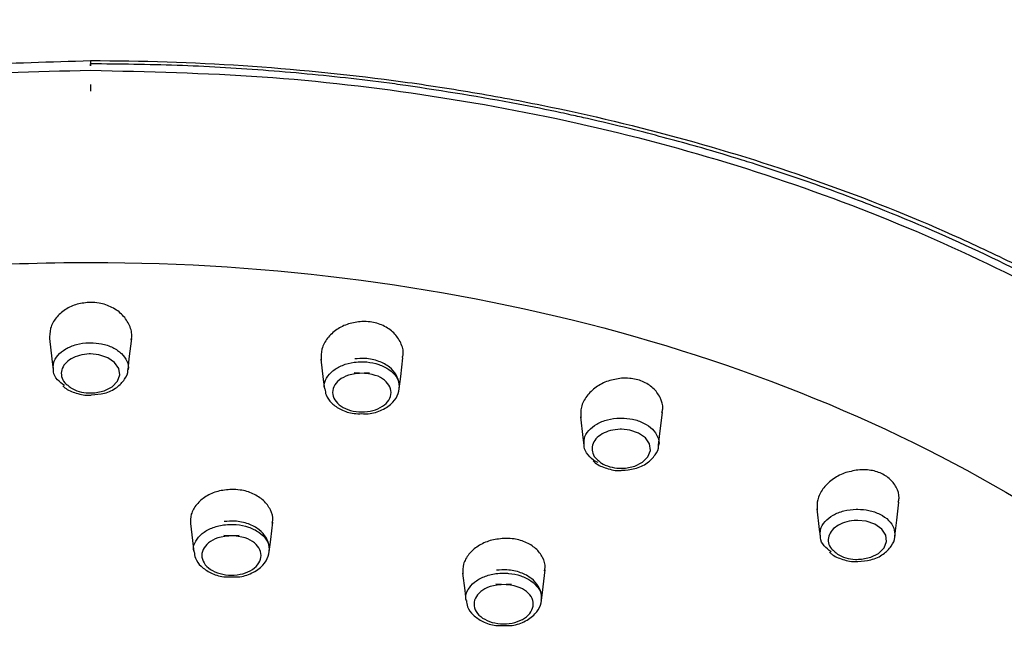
# Model space of a CAD drawing. Header units: inches. Extents: x 0 to 77643, y -44170 to 0.
# Tile 36 of 159: x 68472.76 to 68476.3, y -42940.38 to -42938.19. Entities that reach past the tile are written whole.
import ezdxf

# ---------------------------------------------------------------- set-up
doc = ezdxf.new("R2010")
doc.units = ezdxf.units.IN
doc.header["$MEASUREMENT"] = 0
doc.layers.get('0').update_dxf_attribs({"lineweight": 0})
doc.layers.add('p--łazienka NP', color=150, linetype='Continuous', lineweight=25)

# ---------------------------------------------------------------- blocks, each defined once
blk = doc.blocks.new('natrysk')
at = {"linetype": 'Continuous', "flags": 128}
for points in [[(-3.7947, 59.1539), (-3.7947, 59.1481), (-3.7947, 59.143), (-3.7947, 59.1389), (-3.7947, 59.1362), (-3.7947, 59.1352), (-3.7947, 59.1359), (-3.7947, 59.1384), (-3.7947, 59.1422)], [(-3.7947, 59.0674), (-3.7947, 59.0649), (-3.7947, 59.0623), (-3.7947, 59.0595), (-3.7947, 59.0565), (-3.7947, 59.0535), (-3.7947, 59.0504), (-3.7947, 59.0473), (-3.7947, 59.0442)], [(-3.9428, 58.1543), (-3.934, 58.0805), (-3.9295, 58.0416)], [(-3.6599, 58.0417), (-3.6553, 58.0805), (-3.6466, 58.1543)], [(-3.79, 57.9587), (-3.7789, 57.959), (-3.7453, 57.9664), (-3.7173, 57.9808), (-3.6981, 58.0005), (-3.6897, 58.0233), (-3.693, 58.0467), (-3.7079, 58.0681), (-3.7325, 58.085), (-3.7643, 58.0955), (-3.7947, 58.0985), (-3.7947, 58.0985)], [(-2.9656, 58.0802), (-2.9569, 58.0061), (-2.953, 57.9731)], [(-2.6835, 57.973), (-2.6782, 58.0179), (-2.6703, 58.0851)], [(-1.7498, 57.7704), (-1.7437, 57.8215), (-1.7359, 57.8876)], [(-2.0311, 57.8726), (-2.0224, 57.7983), (-2.0191, 57.7706)], [(-1.8806, 57.6875), (-1.8696, 57.6878), (-1.836, 57.6949), (-1.8078, 57.7091), (-1.7883, 57.7286), (-1.7796, 57.7514), (-1.7826, 57.7748), (-1.7972, 57.7964), (-1.8217, 57.8135), (-1.8533, 57.8242), (-1.8837, 57.8274), (-1.8837, 57.8274)], [(-0.8996, 57.4425), (-0.8928, 57.5), (-0.8851, 57.5648)], [(-1.1802, 57.5407), (-1.1714, 57.4663), (-1.1687, 57.4427)], [(-3.4355, 57.4884), (-3.4283, 57.4268), (-3.4235, 57.3868)], [(-3.1514, 57.3868), (-3.1462, 57.4312), (-3.1389, 57.4928)], [(-1.0307, 57.3597), (-1.0198, 57.3599), (-0.9861, 57.367), (-0.9579, 57.381), (-0.9383, 57.4005), (-0.9294, 57.4232), (-0.9323, 57.4468), (-0.9468, 57.4684), (-0.9712, 57.4855), (-1.0026, 57.4963), (-1.033, 57.4996), (-1.033, 57.4996)], [(-2.1717, 57.2115), (-2.166, 57.2604), (-2.1587, 57.3222)], [(-2.4553, 57.3093), (-2.448, 57.2475), (-2.4437, 57.2115)]]:
    blk.add_lwpolyline(points, dxfattribs=at)
at = {"linetype": 'Continuous'}
for points, knots in [([(2.2021, 56.0148), (2.2031, 56.0445), (2.2075, 56.1709), (2.1832, 56.3938), (2.1288, 56.6814), (2.041, 56.9652), (1.9232, 57.244), (1.775, 57.5163), (1.5974, 57.7808), (1.391, 58.0361), (1.1569, 58.2808), (0.8963, 58.5134), (0.6108, 58.7328), (0.3018, 58.9376), (-0.0289, 59.1269), (-0.3794, 59.2995), (-0.7478, 59.4547), (-1.1322, 59.5916), (-1.5304, 59.7096), (-1.9403, 59.8082), (-2.3599, 59.8869), (-2.7869, 59.9452), (-3.2192, 59.9831), (-3.6544, 60.0002), (-4.0904, 59.9964), (-4.5248, 59.9719), (-4.9554, 59.9267), (-5.3801, 59.861), (-5.7965, 59.7752), (-6.2026, 59.6696), (-6.5962, 59.5447), (-6.9753, 59.401), (-7.3379, 59.2393), (-7.682, 59.0603), (-8.0058, 58.8649), (-8.3075, 58.6538), (-8.5854, 58.4283), (-8.8378, 58.1894), (-9.0633, 57.9385), (-9.2604, 57.6769), (-9.4281, 57.4062), (-9.5653, 57.1281), (-9.6715, 56.8442), (-9.7457, 56.5563), (-9.7891, 56.266), (-9.7974, 55.9753), (-9.7894, 55.7709), (-9.7697, 55.6649), (-9.7678, 55.6548)], [0, 0, 0, 0, 0.006763, 0.028794, 0.050826, 0.072896, 0.095036, 0.117267, 0.139598, 0.162025, 0.184535, 0.207111, 0.229735, 0.252392, 0.275066, 0.297748, 0.32043, 0.343107, 0.365776, 0.388439, 0.411095, 0.433745, 0.456391, 0.479034, 0.501677, 0.524321, 0.546969, 0.569621, 0.592281, 0.614951, 0.63763, 0.660321, 0.683024, 0.705738, 0.728461, 0.751185, 0.773903, 0.796602, 0.819266, 0.841876, 0.864412, 0.886856, 0.909195, 0.931427, 0.953565, 0.975632, 0.997665, 1, 1, 1, 1]), ([(-9.3921, 55.4262), (-9.3805, 55.6038), (-9.357, 55.9628), (-9.2007, 56.4161), (-9.0111, 56.7838), (-8.8204, 57.0716), (-8.5919, 57.3501), (-8.3292, 57.6143), (-8.0372, 57.86), (-7.7165, 58.0884), (-7.3648, 58.3002), (-6.8885, 58.5412), (-6.2624, 58.7874), (-5.4763, 58.9955), (-4.6454, 59.129), (-4.0805, 59.1455), (-3.7947, 59.1539)], [0, 0, 0, 0, 0.090987, 0.183869, 0.237026, 0.290183, 0.344889, 0.399594, 0.452493, 0.505393, 0.559811, 0.61423, 0.709564, 0.807123, 0.902446, 1, 1, 1, 1]), ([(-9.3224, 55.4368), (-9.3148, 55.5753), (-9.2997, 55.8526), (-9.1896, 56.263), (-9.0165, 56.6631), (-8.7738, 57.047), (-8.4691, 57.4106), (-8.1057, 57.7494), (-7.6867, 58.0581), (-7.2194, 58.3339), (-6.7087, 58.5736), (-6.1597, 58.7723), (-5.5808, 58.9293), (-4.9881, 59.0395), (-4.3903, 59.1066), (-3.9932, 59.1149), (-3.7947, 59.119)], [0, 0, 0, 0, 0.071821, 0.143865, 0.215675, 0.287507, 0.359568, 0.431402, 0.503172, 0.575169, 0.646935, 0.718776, 0.790849, 0.862689, 0.931344, 1, 1, 1, 1]), ([(-3.7947, 59.1539), (-3.4261, 59.1539), (-3.0627, 59.13), (-2.6148, 59.0707), (-2.5256, 59.0574), (-2.3477, 59.0277), (-2.2589, 59.0114), (-1.9947, 58.9579), (-1.8227, 58.9167), (-1.3182, 58.7772), (-0.9976, 58.663), (-0.6166, 58.4934), (-0.5412, 58.458), (-0.3934, 58.385), (-0.3212, 58.3474), (-0.1092, 58.2315), (0.0257, 58.1501), (0.283, 57.979), (0.4054, 57.8894), (0.5795, 57.7487), (0.6359, 57.7008), (0.7455, 57.6028), (0.7988, 57.5526), (0.9527, 57.3999), (1.047, 57.2955), (1.2199, 57.0815), (1.2984, 56.9718), (1.4394, 56.7473), (1.5019, 56.6323), (1.6102, 56.3974), (1.6556, 56.2782), (1.7284, 56.0379), (1.7559, 55.9164), (1.7929, 55.672), (1.8024, 55.5494), (1.8031, 55.4265)], [0, 0, 0, 0, 0.125, 0.125, 0.15625, 0.15625, 0.1875, 0.1875, 0.25, 0.25, 0.375, 0.375, 0.40625, 0.40625, 0.4375, 0.4375, 0.5, 0.5, 0.5625, 0.5625, 0.59375, 0.59375, 0.625, 0.625, 0.6875, 0.6875, 0.75, 0.75, 0.8125, 0.8125, 0.875, 0.875, 0.9375, 0.9375, 1, 1, 1, 1]), ([(-2.6603, 59.0645), (-2.6734, 59.0663), (-2.7387, 59.0752), (-2.9092, 59.0963), (-3.1703, 59.1209), (-3.4835, 59.139), (-3.6909, 59.1412), (-3.7947, 59.1422)], [0, 0, 0, 0, 0.035018, 0.175104, 0.455364, 0.727255, 1, 1, 1, 1]), ([(-3.7947, 59.119), (-3.5884, 59.1145), (-3.175, 59.1054), (-2.563, 59.0335), (-1.9663, 58.9201), (-1.3934, 58.7607), (-0.8504, 58.5602), (-0.3433, 58.3207), (0.1199, 58.0438), (0.5347, 57.7341), (0.8957, 57.3954), (1.1963, 57.0313), (1.4351, 56.647), (1.6061, 56.2496), (1.7119, 55.8447), (1.7262, 55.573), (1.7334, 55.4372)], [0, 0, 0, 0, 0.071371, 0.142968, 0.214334, 0.2857, 0.357293, 0.428662, 0.500267, 0.572099, 0.643704, 0.715432, 0.787385, 0.859108, 0.929551, 1, 1, 1, 1]), ([(-1.8175, 58.8999), (-1.83, 58.9031), (-1.8923, 58.9188), (-1.9745, 58.9383), (-2.0572, 58.9568), (-2.1401, 58.9747), (-2.3369, 59.015), (-2.5246, 59.0437), (-2.6603, 59.0645)], [0, 0, 0, 0, 0.045505, 0.227542, 0.297588, 0.343094, 0.525131, 1, 1, 1, 1]), ([(-1.4125, 58.7845), (-1.4246, 58.7883), (-1.4848, 58.8073), (-1.6188, 58.8476), (-1.7429, 58.8803), (-1.8175, 58.8999)], [0, 0, 0, 0, 0.090798, 0.454037, 1, 1, 1, 1]), ([(-0.9607, 58.6239), (-1.0346, 58.6524), (-1.1824, 58.7095), (-1.3358, 58.7595), (-1.4125, 58.7845)], [0, 0, 0, 0, 0.500024, 1, 1, 1, 1]), ([(-8.7943, 55.1205), (-8.7928, 55.2349), (-8.7827, 55.3479), (-8.7461, 55.5706), (-8.7196, 55.6803), (-8.6166, 56.0035), (-8.5167, 56.2113), (-8.2611, 56.6072), (-8.1055, 56.7952), (-7.745, 57.147), (-7.5403, 57.3108), (-7.2012, 57.5351), (-7.0829, 57.6063), (-6.8365, 57.741), (-6.4521, 57.9314), (-6.0274, 58.0848), (-5.432, 58.2519), (-4.9635, 58.3492), (-4.4696, 58.3995), (-4.1356, 58.422), (-3.9661, 58.4278), (-3.7947, 58.4278)], [0, 0, 0, 0, 0.03125, 0.03125, 0.0625, 0.0625, 0.125, 0.125, 0.1875, 0.1875, 0.25, 0.25, 0.28125, 0.28125, 0.3125, 0.375, 0.375, 0.4375, 0.46875, 0.46875, 0.5, 0.5, 0.5, 0.5]), ([(-3.7947, 58.4278), (-2.4761, 58.4279), (-1.2108, 58.0804), (0.662, 56.8417), (1.1939, 56.0006), (1.2053, 55.1209)], [0, 0, 0, 0, 0.5, 0.5, 1, 1, 1, 1]), ([(-3.7947, 58.2841), (-3.811, 58.2828), (-3.8435, 58.2801), (-3.8871, 58.2596), (-3.9207, 58.2294), (-3.9419, 58.191), (-3.942, 58.1634), (-3.9421, 58.1496)], [0, 0, 0, 0, 0.195838, 0.391683, 0.590918, 0.794567, 1, 1, 1, 1]), ([(-3.6489, 58.149), (-3.648, 58.1525), (-3.6436, 58.1695), (-3.6528, 58.2016), (-3.6767, 58.2392), (-3.7157, 58.2676), (-3.7574, 58.2821), (-3.7844, 58.2835), (-3.7947, 58.2841)], [0, 0, 0, 0, 0.052341, 0.259766, 0.468051, 0.674435, 0.876316, 1, 1, 1, 1]), ([(-2.8176, 58.2151), (-2.834, 58.2132), (-2.8667, 58.2093), (-2.9105, 58.1872), (-2.9441, 58.1557), (-2.9651, 58.1167), (-2.9649, 58.0893), (-2.9648, 58.0758)], [0, 0, 0, 0, 0.1961691, 0.3925952, 0.5936841, 0.7990216, 1, 1, 1, 1]), ([(-2.672, 58.0854), (-2.671, 58.0893), (-2.6666, 58.107), (-2.6763, 58.1392), (-2.7008, 58.1757), (-2.7399, 58.2021), (-2.7811, 58.2146), (-2.8076, 58.2149), (-2.8176, 58.2151)], [0, 0, 0, 0, 0.059521, 0.268321, 0.476065, 0.680157, 0.879382, 1, 1, 1, 1]), ([(-3.9281, 58.0417), (-3.9287, 58.0494), (-3.9301, 58.0673), (-3.9143, 58.094), (-3.8855, 58.1179), (-3.8461, 58.1339), (-3.8139, 58.1387), (-3.7967, 58.1388), (-3.7947, 58.1389)], [0, 0, 0, 0, 0.155784, 0.359965, 0.563513, 0.767746, 0.972281, 1, 1, 1, 1]), ([(-3.7947, 58.1389), (-3.7815, 58.1381), (-3.7531, 58.1365), (-3.7135, 58.1228), (-3.6808, 58.1008), (-3.6628, 58.0729), (-3.6563, 58.0518), (-3.66, 58.0419), (-3.66, 58.0417)], [0, 0, 0, 0, 0.177665, 0.383008, 0.58758, 0.792432, 0.996315, 1, 1, 1, 1]), ([(-3.7947, 58.0985), (-3.7963, 58.0985), (-3.8097, 58.0984), (-3.8348, 58.0947), (-3.8654, 58.0822), (-3.8881, 58.0636), (-3.9004, 58.041), (-3.9004, 58.0172), (-3.8919, 57.9976), (-3.8802, 57.9887), (-3.8764, 57.9857)], [0, 0, 0, 0, 0.020475, 0.171572, 0.32227, 0.472441, 0.622953, 0.773506, 0.924486, 1, 1, 1, 1]), ([(-2.9513, 57.9729), (-2.9522, 57.9759), (-2.9558, 57.9889), (-2.9467, 58.0123), (-2.9244, 58.0389), (-2.8892, 58.0589), (-2.8517, 58.069), (-2.8272, 58.07), (-2.8177, 58.0704)], [0, 0, 0, 0, 0.061533, 0.26496, 0.467673, 0.67054, 0.873147, 1, 1, 1, 1]), ([(-2.8184, 57.8838), (-2.8105, 57.8834), (-2.7851, 57.8821), (-2.7437, 57.8956), (-2.706, 57.9212), (-2.6851, 57.955), (-2.6808, 57.9907), (-2.6924, 58.0245), (-2.7183, 58.0532), (-2.7569, 58.0741), (-2.8018, 58.0839), (-2.8313, 58.0816), (-2.8439, 58.0806)], [0, 0, 0, 0, 0.054333, 0.17454, 0.297889, 0.398654, 0.492145, 0.589476, 0.68728, 0.79617, 0.913178, 1, 1, 1, 1]), ([(-2.8177, 58.0704), (-2.812, 58.0702), (-2.791, 58.0696), (-2.7559, 58.062), (-2.7185, 58.0437), (-2.6932, 58.018), (-2.6815, 57.9931), (-2.6844, 57.9781), (-2.6854, 57.9732)], [0, 0, 0, 0, 0.078062, 0.283453, 0.489298, 0.694777, 0.899803, 1, 1, 1, 1]), ([(-3.8886, 57.9846), (-3.8975, 57.9914), (-3.9164, 58.0057), (-3.9289, 58.0268), (-3.9282, 58.0393), (-3.9281, 58.0417)], [0, 0, 0, 0, 0.417988, 0.888777, 1, 1, 1, 1]), ([(-3.7917, 57.9511), (-3.7758, 57.9523), (-3.7423, 57.9549), (-3.6994, 57.9756), (-3.672, 58.0051), (-3.6589, 58.0291), (-3.6602, 58.0409), (-3.6602, 58.0413)], [0, 0, 0, 0, 0.249295, 0.527352, 0.772328, 0.992385, 1, 1, 1, 1]), ([(-2.7901, 58.0299), (-2.8456, 58.0301), (-2.8729, 58.0226), (-2.9022, 58.0032), (-2.9101, 57.9955), (-2.9207, 57.9785), (-2.9235, 57.9693), (-2.9235, 57.9508), (-2.9208, 57.9417), (-2.9103, 57.9247), (-2.9025, 57.9169), (-2.8832, 57.9039), (-2.8715, 57.8987), (-2.8462, 57.8916), (-2.8324, 57.8897), (-2.805, 57.8897), (-2.791, 57.8915), (-2.7655, 57.8984), (-2.7538, 57.9036), (-2.7343, 57.9165), (-2.7264, 57.9243), (-2.7158, 57.9412), (-2.713, 57.9504), (-2.7129, 57.9687), (-2.7156, 57.9779), (-2.7261, 57.995), (-2.7338, 58.0027), (-2.7631, 58.0224), (-2.7901, 58.0299), (-2.8456, 58.0301)], [0, 0, 0, 0, 0.125, 0.125, 0.1875, 0.1875, 0.25, 0.25, 0.3125, 0.3125, 0.375, 0.375, 0.4375, 0.4375, 0.5, 0.5, 0.5625, 0.5625, 0.625, 0.625, 0.6875, 0.6875, 0.75, 0.75, 0.8125, 0.8125, 0.875, 0.875, 1, 1, 1, 1]), ([(-3.8764, 57.9857), (-3.8729, 57.9824), (-3.8626, 57.9727), (-3.8361, 57.9628), (-3.8092, 57.9577), (-3.7937, 57.9585), (-3.79, 57.9587)], [0, 0, 0, 0, 0.177529, 0.532876, 0.888215, 1, 1, 1, 1]), ([(-1.8833, 58.0111), (-1.8998, 58.0086), (-1.9328, 58.0036), (-1.9768, 57.98), (-2.0105, 57.9474), (-2.031, 57.9085), (-2.0304, 57.882), (-2.0301, 57.8692)], [0, 0, 0, 0, 0.19848, 0.397374, 0.601284, 0.808433, 1, 1, 1, 1]), ([(-1.7378, 57.8879), (-1.7367, 57.8923), (-1.7324, 57.9106), (-1.7426, 57.9425), (-1.7676, 57.9773), (-1.8067, 58.0014), (-1.8474, 58.0118), (-1.8735, 58.0113), (-1.8833, 58.0111)], [0, 0, 0, 0, 0.067562, 0.276687, 0.482761, 0.683933, 0.881162, 1, 1, 1, 1]), ([(-3.8946, 57.9842), (-3.8922, 57.9818), (-3.8801, 57.9692), (-3.846, 57.9569), (-3.8114, 57.9483), (-3.7932, 57.9509), (-3.7917, 57.9511)], [0, 0, 0, 0, 0.10115, 0.519033, 0.961166, 1, 1, 1, 1]), ([(-2.9509, 57.9729), (-2.9501, 57.9655), (-2.9481, 57.9464), (-2.9272, 57.9195), (-2.8932, 57.8962), (-2.854, 57.8828), (-2.8278, 57.8835), (-2.8184, 57.8838)], [0, 0, 0, 0, 0.139937, 0.357593, 0.594417, 0.854887, 1, 1, 1, 1]), ([(-2.0178, 57.7706), (-2.0184, 57.7787), (-2.0196, 57.7969), (-2.0033, 57.8238), (-1.9742, 57.8474), (-1.9345, 57.8632), (-1.9024, 57.8677), (-1.8854, 57.8677), (-1.8834, 57.8678)], [0, 0, 0, 0, 0.161163, 0.364591, 0.567405, 0.770506, 0.973557, 1, 1, 1, 1]), ([(-1.8834, 57.8678), (-1.8702, 57.8669), (-1.8418, 57.8651), (-1.8024, 57.8512), (-1.77, 57.8289), (-1.7523, 57.8009), (-1.746, 57.7797), (-1.7499, 57.7698), (-1.75, 57.7696)], [0, 0, 0, 0, 0.177885, 0.382754, 0.587307, 0.792453, 0.996869, 1, 1, 1, 1]), ([(-1.8837, 57.8274), (-1.8852, 57.8274), (-1.8985, 57.8274), (-1.9235, 57.8239), (-1.9543, 57.8116), (-1.9772, 57.7932), (-1.9899, 57.7707), (-1.9901, 57.7468), (-1.9819, 57.7272), (-1.9704, 57.7181), (-1.9665, 57.7151)], [0, 0, 0, 0, 0.019632, 0.170364, 0.320799, 0.471132, 0.621872, 0.772902, 0.924338, 1, 1, 1, 1]), ([(-1.9669, 57.7075), (-1.97, 57.7088), (-1.9861, 57.7153), (-2.0047, 57.7351), (-2.0188, 57.7562), (-2.018, 57.7685), (-2.0178, 57.7706)], [0, 0, 0, 0, 0.0974001, 0.5058352, 0.9147775, 1, 1, 1, 1]), ([(-1.8826, 57.68), (-1.8667, 57.6811), (-1.8332, 57.6834), (-1.79, 57.7039), (-1.7623, 57.7331), (-1.7489, 57.7571), (-1.7501, 57.769), (-1.7502, 57.7694)], [0, 0, 0, 0, 0.2492795, 0.5265884, 0.7713469, 0.9914474, 1, 1, 1, 1]), ([(-1.9851, 57.7139), (-1.9827, 57.7114), (-1.9707, 57.6987), (-1.9368, 57.6862), (-1.9023, 57.6773), (-1.884, 57.6798), (-1.8826, 57.68)], [0, 0, 0, 0, 0.102283, 0.51968, 0.961903, 1, 1, 1, 1]), ([(-1.9665, 57.7151), (-1.9631, 57.7119), (-1.953, 57.7021), (-1.9265, 57.692), (-1.8998, 57.6867), (-1.8843, 57.6874), (-1.8806, 57.6875)], [0, 0, 0, 0, 0.177776, 0.533497, 0.889225, 1, 1, 1, 1]), ([(-1.0324, 57.6809), (-1.0491, 57.678), (-1.0825, 57.672), (-1.1269, 57.6472), (-1.1605, 57.6138), (-1.1804, 57.5755), (-1.1794, 57.5501), (-1.179, 57.5382)], [0, 0, 0, 0, 0.201585, 0.404063, 0.61001, 0.818034, 1, 1, 1, 1]), ([(-0.8871, 57.5651), (-0.886, 57.57), (-0.8817, 57.5885), (-0.8923, 57.6197), (-0.9178, 57.6524), (-0.9567, 57.6742), (-0.9969, 57.6829), (-1.0227, 57.6815), (-1.0324, 57.6809)], [0, 0, 0, 0, 0.074761, 0.282806, 0.486329, 0.684914, 0.881305, 1, 1, 1, 1]), ([(-3.2873, 57.611), (-3.3038, 57.6096), (-3.337, 57.6067), (-3.3812, 57.5868), (-3.4148, 57.5579), (-3.4352, 57.5225), (-3.4349, 57.4976), (-3.4347, 57.4856)], [0, 0, 0, 0, 0.200398, 0.401404, 0.603247, 0.807163, 1, 1, 1, 1]), ([(-3.1411, 57.4894), (-3.1401, 57.4929), (-3.1359, 57.509), (-3.1456, 57.5385), (-3.1698, 57.5722), (-3.2085, 57.5972), (-3.2499, 57.6097), (-3.2769, 57.6107), (-3.2873, 57.611)], [0, 0, 0, 0, 0.057286, 0.262948, 0.468248, 0.671994, 0.874034, 1, 1, 1, 1]), ([(-1.1675, 57.4428), (-1.168, 57.451), (-1.1691, 57.4693), (-1.1526, 57.4963), (-1.1233, 57.5199), (-1.0836, 57.5355), (-1.0515, 57.5399), (-1.0346, 57.5399), (-1.0326, 57.5399)], [0, 0, 0, 0, 0.163324, 0.366229, 0.569044, 0.771769, 0.973923, 1, 1, 1, 1]), ([(-1.0326, 57.5399), (-1.0194, 57.539), (-0.991, 57.5372), (-0.9516, 57.5231), (-0.92, 57.5008), (-0.9003, 57.4727), (-0.8999, 57.4525), (-0.8997, 57.4425)], [0, 0, 0, 0, 0.179827, 0.385406, 0.591356, 0.798009, 1, 1, 1, 1]), ([(-3.2873, 57.2967), (-3.2792, 57.2963), (-3.2536, 57.2951), (-3.2119, 57.3088), (-3.1739, 57.3348), (-3.1529, 57.3691), (-3.1487, 57.4051), (-3.1607, 57.4392), (-3.1871, 57.4682), (-3.2263, 57.4892), (-3.2715, 57.4988), (-3.3012, 57.4964), (-3.3138, 57.4954)], [0, 0, 0, 0, 0.054534, 0.174421, 0.297794, 0.398677, 0.492336, 0.589773, 0.688148, 0.797305, 0.914157, 1, 1, 1, 1]), ([(-1.033, 57.4996), (-1.0345, 57.4996), (-1.0478, 57.4996), (-1.0728, 57.4962), (-1.1036, 57.484), (-1.1266, 57.4656), (-1.1394, 57.4431), (-1.1398, 57.4193), (-1.1317, 57.3996), (-1.1202, 57.3905), (-1.1163, 57.3875)], [0, 0, 0, 0, 0.019328, 0.16999, 0.320187, 0.470852, 0.621611, 0.772762, 0.924283, 1, 1, 1, 1]), ([(-3.422, 57.3871), (-3.4228, 57.3898), (-3.4265, 57.4026), (-3.4174, 57.4261), (-3.3952, 57.4531), (-3.3597, 57.4734), (-3.3217, 57.4839), (-3.2969, 57.4849), (-3.2873, 57.4853)], [0, 0, 0, 0, 0.055964, 0.259937, 0.464145, 0.66814, 0.872417, 1, 1, 1, 1]), ([(-3.2873, 57.4853), (-3.2815, 57.4851), (-3.2605, 57.4845), (-3.225, 57.477), (-3.1873, 57.4586), (-3.1615, 57.4329), (-3.1495, 57.4076), (-3.1524, 57.3922), (-3.1534, 57.387)], [0, 0, 0, 0, 0.077658, 0.281711, 0.486684, 0.691148, 0.895833, 1, 1, 1, 1]), ([(-3.2592, 57.4449), (-3.3155, 57.4449), (-3.3431, 57.4372), (-3.3727, 57.4176), (-3.3806, 57.4097), (-3.3913, 57.3924), (-3.3941, 57.3832), (-3.3941, 57.3644), (-3.3914, 57.3552), (-3.3807, 57.338), (-3.3728, 57.3301), (-3.3532, 57.3169), (-3.3413, 57.3116), (-3.3156, 57.3045), (-3.3016, 57.3026), (-3.2738, 57.3026), (-3.2596, 57.3044), (-3.2339, 57.3115), (-3.222, 57.3168), (-3.2023, 57.3299), (-3.1944, 57.3379), (-3.1837, 57.355), (-3.1809, 57.3643), (-3.1809, 57.3829), (-3.1836, 57.3922), (-3.1943, 57.4095), (-3.2021, 57.4174), (-3.2318, 57.4373), (-3.2592, 57.4449), (-3.3155, 57.4449)], [0, 0, 0, 0, 0.125, 0.125, 0.1875, 0.1875, 0.25, 0.25, 0.3125, 0.3125, 0.375, 0.375, 0.4375, 0.4375, 0.5, 0.5, 0.5625, 0.5625, 0.625, 0.625, 0.6875, 0.6875, 0.75, 0.75, 0.8125, 0.8125, 0.875, 0.875, 1, 1, 1, 1]), ([(-2.3071, 57.4349), (-2.3237, 57.4331), (-2.357, 57.4293), (-2.4013, 57.4084), (-2.4349, 57.3788), (-2.4551, 57.3433), (-2.4546, 57.3189), (-2.4544, 57.3071)], [0, 0, 0, 0, 0.20128, 0.403231, 0.606343, 0.811143, 1, 1, 1, 1]), ([(-2.1609, 57.318), (-2.16, 57.3217), (-2.1558, 57.338), (-2.1656, 57.3671), (-2.1901, 57.3998), (-2.2289, 57.4234), (-2.27, 57.4346), (-2.2968, 57.4348), (-2.3071, 57.4349)], [0, 0, 0, 0, 0.060539, 0.266319, 0.470939, 0.673729, 0.874887, 1, 1, 1, 1]), ([(-1.1291, 57.3866), (-1.1378, 57.3934), (-1.1564, 57.4079), (-1.1684, 57.4287), (-1.1676, 57.4408), (-1.1675, 57.4428)], [0, 0, 0, 0, 0.425069, 0.905523, 1, 1, 1, 1]), ([(-1.0328, 57.3522), (-1.0169, 57.3533), (-0.9834, 57.3555), (-0.9401, 57.3758), (-0.9123, 57.4049), (-0.8988, 57.4289), (-0.9, 57.4408), (-0.9, 57.4413)], [0, 0, 0, 0, 0.2490531, 0.5259254, 0.7706609, 0.9910139, 1, 1, 1, 1]), ([(-3.4215, 57.3866), (-3.4207, 57.379), (-3.4186, 57.3596), (-3.3973, 57.3325), (-3.3627, 57.309), (-3.3231, 57.2956), (-3.2967, 57.2964), (-3.2873, 57.2967)], [0, 0, 0, 0, 0.141472, 0.359005, 0.596526, 0.856012, 1, 1, 1, 1]), ([(-1.135, 57.3864), (-1.1326, 57.3839), (-1.1207, 57.3712), (-1.0869, 57.3586), (-1.0524, 57.3496), (-1.0342, 57.352), (-1.0328, 57.3522)], [0, 0, 0, 0, 0.102611, 0.519745, 0.962096, 1, 1, 1, 1]), ([(-1.1163, 57.3875), (-1.113, 57.3842), (-1.1028, 57.3744), (-1.0765, 57.3643), (-1.0498, 57.359), (-1.0344, 57.3596), (-1.0307, 57.3597)], [0, 0, 0, 0, 0.177976, 0.533891, 0.889841, 1, 1, 1, 1]), ([(-2.3077, 57.1214), (-2.2998, 57.121), (-2.2741, 57.1198), (-2.2325, 57.1334), (-2.1944, 57.1592), (-2.1733, 57.1935), (-2.169, 57.2295), (-2.1808, 57.2637), (-2.2071, 57.2927), (-2.2462, 57.3137), (-2.2914, 57.3235), (-2.3211, 57.3211), (-2.3336, 57.3202)], [0, 0, 0, 0, 0.054277, 0.17418, 0.297543, 0.398526, 0.492241, 0.589737, 0.688129, 0.797266, 0.914169, 1, 1, 1, 1]), ([(-2.4421, 57.2113), (-2.4429, 57.2143), (-2.4466, 57.2274), (-2.4375, 57.2511), (-2.4151, 57.278), (-2.3795, 57.2983), (-2.3415, 57.3086), (-2.3167, 57.3096), (-2.3072, 57.3099)], [0, 0, 0, 0, 0.060677, 0.263766, 0.466921, 0.669973, 0.873199, 1, 1, 1, 1]), ([(-2.3072, 57.3099), (-2.3014, 57.3098), (-2.2803, 57.3092), (-2.2449, 57.3016), (-2.2073, 57.2831), (-2.1817, 57.2573), (-2.1697, 57.2321), (-2.1727, 57.2168), (-2.1736, 57.2117)], [0, 0, 0, 0, 0.077864, 0.282228, 0.487517, 0.692395, 0.897501, 1, 1, 1, 1]), ([(-2.2791, 57.2695), (-2.3354, 57.2697), (-2.3631, 57.2621), (-2.3927, 57.2424), (-2.4006, 57.2346), (-2.4114, 57.2173), (-2.4143, 57.2081), (-2.4143, 57.1894), (-2.4116, 57.1801), (-2.401, 57.1629), (-2.3932, 57.155), (-2.3736, 57.1418), (-2.3617, 57.1364), (-2.3361, 57.1293), (-2.3221, 57.1274), (-2.2943, 57.1273), (-2.2802, 57.1291), (-2.2544, 57.1362), (-2.2425, 57.1414), (-2.2228, 57.1545), (-2.2148, 57.1624), (-2.2041, 57.1795), (-2.2012, 57.1889), (-2.2011, 57.2074), (-2.2038, 57.2167), (-2.2144, 57.234), (-2.2222, 57.2419), (-2.2518, 57.2618), (-2.2791, 57.2695), (-2.3354, 57.2697)], [0, 0, 0, 0, 0.125, 0.125, 0.1875, 0.1875, 0.25, 0.25, 0.3125, 0.3125, 0.375, 0.375, 0.4375, 0.4375, 0.5, 0.5, 0.5625, 0.5625, 0.625, 0.625, 0.6875, 0.6875, 0.75, 0.75, 0.8125, 0.8125, 0.875, 0.875, 1, 1, 1, 1]), ([(-2.4417, 57.2114), (-2.4409, 57.2038), (-2.4389, 57.1846), (-2.4177, 57.1574), (-2.3832, 57.1338), (-2.3436, 57.1204), (-2.3172, 57.1212), (-2.3077, 57.1214)], [0, 0, 0, 0, 0.139977, 0.357794, 0.595471, 0.855251, 1, 1, 1, 1])]:
    blk.add_open_spline(points, degree=3, knots=knots, dxfattribs=at)
blk.add_open_spline([(-0.2091, 58.267), (-0.4443, 58.3995), (-0.6959, 58.519), (-0.9607, 58.6239)], degree=3, dxfattribs=at)

msp = doc.modelspace()

# ---------------------------------------------------------------- block references
at = {"layer": 'p--łazienka NP', "linetype": 'Continuous', "lineweight": 30, "ltscale": 35}
msp.add_blockref('natrysk', (68476.8065, -42997.48637), dxfattribs=at)

doc.saveas('drawing.dxf')
